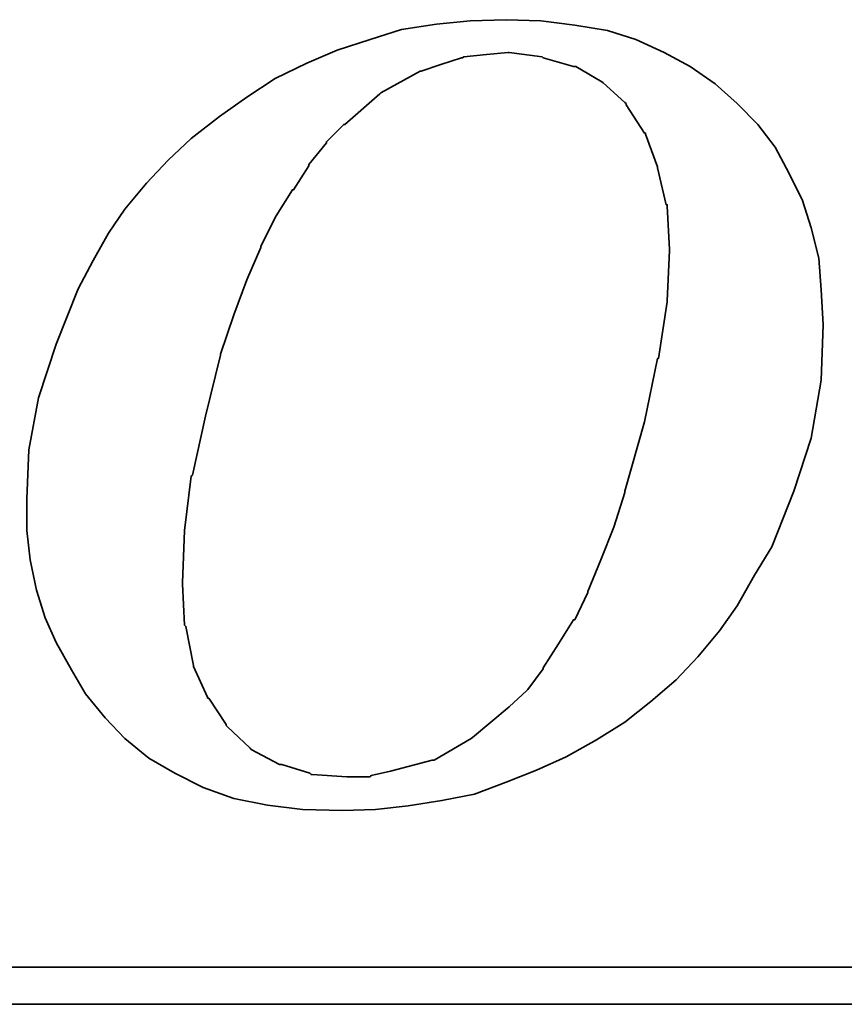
# Model space of a CAD drawing. Header units: millimetres. Extents: x -69 to 194, y -78 to 100.
# Tile 35 of 42: x 127.04 to 128.32, y 1.07 to 2.59. Entities that reach past the tile are written whole.
import ezdxf

# ---------------------------------------------------------------- set-up
doc = ezdxf.new("R2010")
doc.units = ezdxf.units.MM
doc.layers.add('DIM', color=4, linetype='Continuous')
doc.layers.add('layer 1', color=7, linetype='Continuous')

# ---------------------------------------------------------------- blocks, each defined once
blk = doc.blocks.new('TBI MOTION logo(完整正式版)')
at = {"layer": 'layer 1', "color": 22, "lineweight": 35}
for points, knots in [([(35.79625, -6.98375), (35.79625, -6.98375), (36.23125, -7.43875), (36.23125, -7.43875), (36.23125, -7.43875), (36.23125, -7.43875), (36.75625, -7.87125), (36.75625, -7.87125), (36.75625, -7.87125), (36.75625, -7.87125), (37.33125, -8.20375), (37.33125, -8.20375), (37.33125, -8.20375), (37.33125, -8.20375), (37.95625, -8.51875), (37.95625, -8.51875), (37.95625, -8.51875), (37.95625, -8.51875), (38.62625, -8.75875), (38.62625, -8.75875), (38.62625, -8.75875), (38.62625, -8.75875), (39.37125, -8.90375), (39.37125, -8.90375), (39.37125, -8.90375), (39.37125, -8.90375), (40.14125, -8.99875), (40.14125, -8.99875), (40.14125, -8.99875), (40.14125, -8.99875), (41.02625, -9.02375), (41.02625, -9.02375), (41.02625, -9.02375), (41.02625, -9.02375), (41.74625, -8.99875), (41.74625, -8.99875), (41.74625, -8.99875), (41.74625, -8.99875), (42.46625, -8.92375), (42.46625, -8.92375), (42.46625, -8.92375), (42.46625, -8.92375), (43.21125, -8.80625), (43.21125, -8.80625), (43.21125, -8.80625), (43.21125, -8.80625), (43.93125, -8.66375), (43.93125, -8.66375), (43.93125, -8.66375), (43.93125, -8.66375), (44.62625, -8.39875), (44.62625, -8.39875), (44.62625, -8.39875), (44.62625, -8.39875), (45.29625, -8.13375), (45.29625, -8.13375), (45.29625, -8.13375), (45.29625, -8.13375), (45.94625, -7.84375), (45.94625, -7.84375), (45.94625, -7.84375), (45.94625, -7.84375), (46.61625, -7.46375), (46.61625, -7.46375), (46.61625, -7.46375), (46.61625, -7.46375), (47.24125, -7.07875), (47.24125, -7.07875), (47.24125, -7.07875), (47.24125, -7.07875), (47.81625, -6.62375), (47.81625, -6.62375), (47.81625, -6.62375), (47.81625, -6.62375), (48.36875, -6.14375), (48.36875, -6.14375), (48.36875, -6.14375), (48.36875, -6.14375), (48.84625, -5.64125), (48.84625, -5.64125), (48.84625, -5.64125), (48.84625, -5.64125), (49.32625, -5.06375), (49.32625, -5.06375), (49.32625, -5.06375), (49.32625, -5.06375), (49.71125, -4.51374), (49.71125, -4.51374), (49.71125, -4.51374), (49.71125, -4.51374), (50.09625, -3.83874), (50.09625, -3.83874), (50.09625, -3.83874), (50.09625, -3.83874), (50.48125, -3.21374), (50.48125, -3.21374), (50.48125, -3.21374), (50.48125, -3.21374), (50.96125, -1.99125), (50.96125, -1.99125), (50.96125, -1.99125), (50.96125, -1.99125), (51.34375, -0.81875), (51.34375, -0.81875), (51.34375, -0.81875), (51.34375, -0.81875), (51.56125, 0.45624), (51.56125, 0.45624), (51.56125, 0.45624), (51.56125, 0.45624), (51.60625, 1.67624), (51.60625, 1.67624), (51.60625, 1.67624), (51.60625, 1.67624), (51.56125, 2.44625), (51.56125, 2.44625), (51.56125, 2.44625), (51.56125, 2.44625), (51.51125, 3.14125), (51.51125, 3.14125), (51.51125, 3.14125), (51.51125, 3.14125), (51.34375, 3.81125), (51.34375, 3.81125), (51.34375, 3.81125), (51.34375, 3.81125), (51.15125, 4.41125), (51.15125, 4.41125), (51.15125, 4.41125), (51.15125, 4.41125), (50.86125, 5.01125), (50.86125, 5.01125), (50.86125, 5.01125), (50.86125, 5.01125), (50.55125, 5.58875), (50.55125, 5.58875), (50.55125, 5.58875), (50.55125, 5.58875), (50.16625, 6.09125), (50.16625, 6.09125), (50.16625, 6.09125), (50.16625, 6.09125), (49.71125, 6.54875), (49.71125, 6.54875), (49.71125, 6.54875), (49.71125, 6.54875), (49.23125, 6.98125), (49.23125, 6.98125), (49.23125, 6.98125), (49.23125, 6.98125), (48.67875, 7.36625), (48.67875, 7.36625), (48.67875, 7.36625), (48.67875, 7.36625), (48.10375, 7.67625), (48.10375, 7.67625), (48.10375, 7.67625), (48.10375, 7.67625), (47.48125, 7.96375), (47.48125, 7.96375), (47.48125, 7.96375), (47.48125, 7.96375), (46.85625, 8.15625), (46.85625, 8.15625), (46.85625, 8.15625), (46.85625, 8.15625), (46.13625, 8.27624), (46.13625, 8.27624), (46.13625, 8.27624), (46.13625, 8.27624), (45.39125, 8.37125), (45.39125, 8.37125), (45.39125, 8.37125), (45.39125, 8.37125), (44.62625, 8.39624), (44.62625, 8.39624), (44.62625, 8.39624), (44.62625, 8.39624), (43.83625, 8.37125), (43.83625, 8.37125), (43.83625, 8.37125), (43.83625, 8.37125), (43.09125, 8.30125), (43.09125, 8.30125), (43.09125, 8.30125), (43.09125, 8.30125), (42.32125, 8.18125), (42.32125, 8.18125), (42.32125, 8.18125), (42.32125, 8.18125), (41.62875, 7.96375), (41.62875, 7.96375), (41.62875, 7.96375), (41.62875, 7.96375), (40.90625, 7.72625), (40.90625, 7.72625), (40.90625, 7.72625), (40.90625, 7.72625), (40.23624, 7.43625), (40.23624, 7.43625), (40.23624, 7.43625), (40.23624, 7.43625), (39.54124, 7.10125), (39.54124, 7.10125), (39.54124, 7.10125), (39.54124, 7.10125), (38.91625, 6.69125), (38.91625, 6.69125), (38.91625, 6.69125), (38.91625, 6.69125), (38.31625, 6.26125), (38.31625, 6.26125), (38.31625, 6.26125), (38.31625, 6.26125), (37.69125, 5.78125), (37.69125, 5.78125), (37.69125, 5.78125), (37.69125, 5.78125), (37.18625, 5.30125), (37.18625, 5.30125), (37.18625, 5.30125), (37.18625, 5.30125), (36.70625, 4.79624), (36.70625, 4.79624), (36.70625, 4.79624), (36.70625, 4.79624), (36.23125, 4.22125), (36.23125, 4.22125), (36.23125, 4.22125), (36.23125, 4.22125), (35.87124, 3.69375), (35.87124, 3.69375), (35.87124, 3.69375), (35.87124, 3.69375), (35.53125, 3.09125), (35.53125, 3.09125), (35.53125, 3.09125), (35.53125, 3.09125), (35.19875, 2.47125), (35.19875, 2.47125), (35.19875, 2.47125), (35.19875, 2.47125), (34.71625, 1.24625), (34.71625, 1.24625), (34.71625, 1.24625), (34.71625, 1.24625), (34.33125, 0.06874), (34.33125, 0.06874), (34.33125, 0.06874), (34.33125, 0.06874), (34.11625, -1.07875), (34.11625, -1.07875), (34.11625, -1.07875), (34.11625, -1.07875), (34.07125, -2.15875), (34.07125, -2.15875), (34.07125, -2.15875), (34.07125, -2.15875), (34.07125, -2.85375), (34.07125, -2.85375), (34.07125, -2.85375), (34.07125, -2.85375), (34.14125, -3.50375), (34.14125, -3.50375), (34.14125, -3.50375), (34.14125, -3.50375), (34.28625, -4.17375), (34.28625, -4.17375), (34.28625, -4.17375), (34.28625, -4.17375), (34.47625, -4.77624), (34.47625, -4.77624), (34.47625, -4.77624), (34.47625, -4.77624), (34.71625, -5.32625), (34.71625, -5.32625), (34.71625, -5.32625), (34.71625, -5.32625), (35.05375, -5.92875), (35.05375, -5.92875), (35.05375, -5.92875), (35.05375, -5.92875), (35.36375, -6.45375), (35.36375, -6.45375), (35.36375, -6.45375), (35.36375, -6.45375), (35.79625, -6.98375), (35.79625, -6.98375)], [0, 0, 0, 0, 0.01388889, 0.01388889, 0.01388889, 0.01388889, 0.02777778, 0.02777778, 0.02777778, 0.02777778, 0.04166667, 0.04166667, 0.04166667, 0.04166667, 0.05555556, 0.05555556, 0.05555556, 0.05555556, 0.06944444, 0.06944444, 0.06944444, 0.06944444, 0.08333333, 0.08333333, 0.08333333, 0.08333333, 0.09722222, 0.09722222, 0.09722222, 0.09722222, 0.11111111, 0.11111111, 0.11111111, 0.11111111, 0.125, 0.125, 0.125, 0.125, 0.13888889, 0.13888889, 0.13888889, 0.13888889, 0.15277778, 0.15277778, 0.15277778, 0.15277778, 0.16666667, 0.16666667, 0.16666667, 0.16666667, 0.18055556, 0.18055556, 0.18055556, 0.18055556, 0.19444444, 0.19444444, 0.19444444, 0.19444444, 0.20833333, 0.20833333, 0.20833333, 0.20833333, 0.22222222, 0.22222222, 0.22222222, 0.22222222, 0.23611111, 0.23611111, 0.23611111, 0.23611111, 0.25, 0.25, 0.25, 0.25, 0.26388889, 0.26388889, 0.26388889, 0.26388889, 0.27777778, 0.27777778, 0.27777778, 0.27777778, 0.29166667, 0.29166667, 0.29166667, 0.29166667, 0.30555556, 0.30555556, 0.30555556, 0.30555556, 0.31944444, 0.31944444, 0.31944444, 0.31944444, 0.33333333, 0.33333333, 0.33333333, 0.33333333, 0.34722222, 0.34722222, 0.34722222, 0.34722222, 0.36111111, 0.36111111, 0.36111111, 0.36111111, 0.375, 0.375, 0.375, 0.375, 0.38888889, 0.38888889, 0.38888889, 0.38888889, 0.40277778, 0.40277778, 0.40277778, 0.40277778, 0.41666667, 0.41666667, 0.41666667, 0.41666667, 0.43055556, 0.43055556, 0.43055556, 0.43055556, 0.44444444, 0.44444444, 0.44444444, 0.44444444, 0.45833333, 0.45833333, 0.45833333, 0.45833333, 0.47222222, 0.47222222, 0.47222222, 0.47222222, 0.48611111, 0.48611111, 0.48611111, 0.48611111, 0.5, 0.5, 0.5, 0.5, 0.51388889, 0.51388889, 0.51388889, 0.51388889, 0.52777778, 0.52777778, 0.52777778, 0.52777778, 0.54166667, 0.54166667, 0.54166667, 0.54166667, 0.55555556, 0.55555556, 0.55555556, 0.55555556, 0.56944444, 0.56944444, 0.56944444, 0.56944444, 0.58333333, 0.58333333, 0.58333333, 0.58333333, 0.59722222, 0.59722222, 0.59722222, 0.59722222, 0.61111111, 0.61111111, 0.61111111, 0.61111111, 0.625, 0.625, 0.625, 0.625, 0.63888889, 0.63888889, 0.63888889, 0.63888889, 0.65277778, 0.65277778, 0.65277778, 0.65277778, 0.66666667, 0.66666667, 0.66666667, 0.66666667, 0.68055556, 0.68055556, 0.68055556, 0.68055556, 0.69444444, 0.69444444, 0.69444444, 0.69444444, 0.70833333, 0.70833333, 0.70833333, 0.70833333, 0.72222222, 0.72222222, 0.72222222, 0.72222222, 0.73611111, 0.73611111, 0.73611111, 0.73611111, 0.75, 0.75, 0.75, 0.75, 0.76388889, 0.76388889, 0.76388889, 0.76388889, 0.77777778, 0.77777778, 0.77777778, 0.77777778, 0.79166667, 0.79166667, 0.79166667, 0.79166667, 0.80555556, 0.80555556, 0.80555556, 0.80555556, 0.81944444, 0.81944444, 0.81944444, 0.81944444, 0.83333333, 0.83333333, 0.83333333, 0.83333333, 0.84722222, 0.84722222, 0.84722222, 0.84722222, 0.86111111, 0.86111111, 0.86111111, 0.86111111, 0.875, 0.875, 0.875, 0.875, 0.88888889, 0.88888889, 0.88888889, 0.88888889, 0.90277778, 0.90277778, 0.90277778, 0.90277778, 0.91666667, 0.91666667, 0.91666667, 0.91666667, 0.93055556, 0.93055556, 0.93055556, 0.93055556, 0.94444444, 0.94444444, 0.94444444, 0.94444444, 0.95833333, 0.95833333, 0.95833333, 0.95833333, 0.97222222, 0.97222222, 0.97222222, 0.97222222, 0.98611111, 0.98611111, 0.98611111, 0.98611111, 1, 1, 1, 1]), ([(38.33875, 1.03124), (38.33875, 1.03124), (38.62625, 1.89625), (38.62625, 1.89625), (38.62625, 1.89625), (38.62625, 1.89625), (38.91625, 2.66375), (38.91625, 2.66375), (38.91625, 2.66375), (38.91625, 2.66375), (39.22625, 3.38125), (39.22625, 3.38125), (39.22625, 3.38125), (39.22625, 3.38125), (39.22625, 3.40624), (39.22625, 3.40624), (39.22625, 3.40624), (39.22625, 3.40624), (39.56124, 4.07624), (39.56124, 4.07624), (39.56124, 4.07624), (39.56124, 4.07624), (39.92125, 4.65125), (39.92125, 4.65125), (39.92125, 4.65125), (39.92125, 4.65125), (39.94625, 4.65125), (39.94625, 4.65125), (39.94625, 4.65125), (39.94625, 4.65125), (40.28125, 5.17875), (40.28125, 5.17875), (40.28125, 5.17875), (40.28125, 5.17875), (40.28125, 5.20375), (40.28125, 5.20375), (40.28125, 5.20375), (40.28125, 5.20375), (40.66875, 5.68625), (40.66875, 5.68625), (40.66875, 5.68625), (40.66875, 5.68625), (40.66875, 5.70625), (40.66875, 5.70625), (40.66875, 5.70625), (40.66875, 5.70625), (41.05124, 6.09125), (41.05124, 6.09125), (41.05124, 6.09125), (41.05124, 6.09125), (41.07625, 6.09125), (41.07625, 6.09125), (41.07625, 6.09125), (41.07625, 6.09125), (41.84125, 6.76625), (41.84125, 6.76625), (41.84125, 6.76625), (41.84125, 6.76625), (41.86625, 6.78625), (41.86625, 6.78625), (41.86625, 6.78625), (41.86625, 6.78625), (42.73125, 7.26624), (42.73125, 7.26624), (42.73125, 7.26624), (42.73125, 7.26624), (42.75625, 7.26624), (42.75625, 7.26624), (42.75625, 7.26624), (42.75625, 7.26624), (43.18625, 7.41125), (43.18625, 7.41125), (43.18625, 7.41125), (43.18625, 7.41125), (43.64125, 7.55625), (43.64125, 7.55625), (43.64125, 7.55625), (43.64125, 7.55625), (43.66625, 7.55625), (43.66625, 7.55625), (43.66625, 7.55625), (43.66625, 7.55625), (43.69125, 7.58124), (43.69125, 7.58124), (43.69125, 7.58124), (43.69125, 7.58124), (44.19125, 7.62625), (44.19125, 7.62625), (44.19125, 7.62625), (44.19125, 7.62625), (44.67125, 7.67625), (44.67125, 7.67625), (44.67125, 7.67625), (44.67125, 7.67625), (44.69625, 7.67625), (44.69625, 7.67625), (44.69625, 7.67625), (44.69625, 7.67625), (45.41875, 7.58124), (45.41875, 7.58124), (45.41875, 7.58124), (45.41875, 7.58124), (45.44125, 7.55625), (45.44125, 7.55625), (45.44125, 7.55625), (45.44125, 7.55625), (46.11125, 7.36625), (46.11125, 7.36625), (46.11125, 7.36625), (46.11125, 7.36625), (46.13625, 7.36625), (46.13625, 7.36625), (46.13625, 7.36625), (46.13625, 7.36625), (46.15875, 7.36625), (46.15875, 7.36625), (46.15875, 7.36625), (46.15875, 7.36625), (46.73625, 7.02624), (46.73625, 7.02624), (46.73625, 7.02624), (46.73625, 7.02624), (46.76125, 7.00624), (46.76125, 7.00624), (46.76125, 7.00624), (46.76125, 7.00624), (47.24125, 6.57124), (47.24125, 6.57124), (47.24125, 6.57124), (47.24125, 6.57124), (47.26625, 6.54875), (47.26625, 6.54875), (47.26625, 6.54875), (47.26625, 6.54875), (47.26625, 6.52375), (47.26625, 6.52375), (47.26625, 6.52375), (47.26625, 6.52375), (47.67375, 5.89875), (47.67375, 5.89875), (47.67375, 5.89875), (47.67375, 5.89875), (47.69625, 5.89875), (47.69625, 5.89875), (47.69625, 5.89875), (47.69625, 5.89875), (47.69625, 5.87625), (47.69625, 5.87625), (47.69625, 5.87625), (47.69625, 5.87625), (47.96125, 5.15625), (47.96125, 5.15625), (47.96125, 5.15625), (47.96125, 5.15625), (47.96125, 5.13125), (47.96125, 5.13125), (47.96125, 5.13125), (47.96125, 5.13125), (48.15125, 4.31875), (48.15125, 4.31875), (48.15125, 4.31875), (48.15125, 4.31875), (48.17625, 4.31875), (48.17625, 4.31875), (48.17625, 4.31875), (48.17625, 4.31875), (48.17625, 4.29125), (48.17625, 4.29125), (48.17625, 4.29125), (48.17625, 4.29125), (48.22625, 3.33125), (48.22625, 3.33125), (48.22625, 3.33125), (48.22625, 3.33125), (48.22625, 3.30875), (48.22625, 3.30875), (48.22625, 3.30875), (48.22625, 3.30875), (48.17625, 2.20624), (48.17625, 2.20624), (48.17625, 2.20624), (48.17625, 2.20624), (48.17625, 2.18124), (48.17625, 2.18124), (48.17625, 2.18124), (48.17625, 2.18124), (47.98375, 0.93624), (47.98375, 0.93624), (47.98375, 0.93624), (47.98375, 0.93624), (47.96125, 0.93624), (47.96125, 0.93624), (47.96125, 0.93624), (47.96125, 0.93624), (47.67375, -0.45874), (47.67375, -0.45874), (47.67375, -0.45874), (47.67375, -0.45874), (47.24125, -1.99125), (47.24125, -1.99125), (47.24125, -1.99125), (47.24125, -1.99125), (47.24125, -2.01874), (47.24125, -2.01874), (47.24125, -2.01874), (47.24125, -2.01874), (47.00125, -2.78375), (47.00125, -2.78375), (47.00125, -2.78375), (47.00125, -2.78375), (46.71125, -3.50375), (46.71125, -3.50375), (46.71125, -3.50375), (46.71125, -3.50375), (46.42625, -4.19875), (46.42625, -4.19875), (46.42625, -4.19875), (46.42625, -4.19875), (46.42625, -4.22375), (46.42625, -4.22375), (46.42625, -4.22375), (46.42625, -4.22375), (46.13625, -4.82374), (46.13625, -4.82374), (46.13625, -4.82374), (46.13625, -4.82374), (46.11125, -4.82374), (46.11125, -4.82374), (46.11125, -4.82374), (46.11125, -4.82374), (45.77625, -5.35125), (45.77625, -5.35125), (45.77625, -5.35125), (45.77625, -5.35125), (45.44125, -5.87875), (45.44125, -5.87875), (45.44125, -5.87875), (45.44125, -5.87875), (45.44125, -5.90375), (45.44125, -5.90375), (45.44125, -5.90375), (45.44125, -5.90375), (45.10625, -6.35875), (45.10625, -6.35875), (45.10625, -6.35875), (45.10625, -6.35875), (45.08125, -6.38375), (45.08125, -6.38375), (45.08125, -6.38375), (45.08125, -6.38375), (44.69625, -6.74375), (44.69625, -6.74375), (44.69625, -6.74375), (44.69625, -6.74375), (43.88375, -7.41625), (43.88375, -7.41625), (43.88375, -7.41625), (43.88375, -7.41625), (43.85625, -7.43875), (43.85625, -7.43875), (43.85625, -7.43875), (43.85625, -7.43875), (43.04125, -7.91875), (43.04125, -7.91875), (43.04125, -7.91875), (43.04125, -7.91875), (43.01625, -7.91875), (43.01625, -7.91875), (43.01625, -7.91875), (43.01625, -7.91875), (42.99625, -7.91875), (42.99625, -7.91875), (42.99625, -7.91875), (42.99625, -7.91875), (42.08125, -8.15875), (42.08125, -8.15875), (42.08125, -8.15875), (42.08125, -8.15875), (41.65125, -8.25625), (41.65125, -8.25625), (41.65125, -8.25625), (41.65125, -8.25625), (41.62875, -8.27875), (41.62875, -8.27875), (41.62875, -8.27875), (41.62875, -8.27875), (41.60125, -8.27875), (41.60125, -8.27875), (41.60125, -8.27875), (41.60125, -8.27875), (41.12125, -8.27875), (41.12125, -8.27875), (41.12125, -8.27875), (41.12125, -8.27875), (40.35624, -8.23125), (40.35624, -8.23125), (40.35624, -8.23125), (40.35624, -8.23125), (40.33125, -8.23125), (40.33125, -8.23125), (40.33125, -8.23125), (40.33125, -8.23125), (40.30625, -8.20375), (40.30625, -8.20375), (40.30625, -8.20375), (40.30625, -8.20375), (39.68375, -8.01375), (39.68375, -8.01375), (39.68375, -8.01375), (39.68375, -8.01375), (39.66124, -8.01375), (39.66124, -8.01375), (39.66124, -8.01375), (39.66124, -8.01375), (39.63625, -8.01375), (39.63625, -8.01375), (39.63625, -8.01375), (39.63625, -8.01375), (39.01125, -7.67875), (39.01125, -7.67875), (39.01125, -7.67875), (39.01125, -7.67875), (38.98875, -7.65375), (38.98875, -7.65375), (38.98875, -7.65375), (38.98875, -7.65375), (38.48625, -7.17375), (38.48625, -7.17375), (38.48625, -7.17375), (38.48625, -7.17375), (38.45875, -7.14875), (38.45875, -7.14875), (38.45875, -7.14875), (38.45875, -7.14875), (38.45875, -7.12875), (38.45875, -7.12875), (38.45875, -7.12875), (38.45875, -7.12875), (38.07625, -6.54875), (38.07625, -6.54875), (38.07625, -6.54875), (38.07625, -6.54875), (38.05125, -6.54875), (38.05125, -6.54875), (38.05125, -6.54875), (38.05125, -6.54875), (38.05125, -6.52875), (38.05125, -6.52875), (38.05125, -6.52875), (38.05125, -6.52875), (37.74125, -5.85375), (37.74125, -5.85375), (37.74125, -5.85375), (37.74125, -5.85375), (37.74125, -5.82875), (37.74125, -5.82875), (37.74125, -5.82875), (37.74125, -5.82875), (37.57375, -4.96875), (37.57375, -4.96875), (37.57375, -4.96875), (37.57375, -4.96875), (37.54625, -4.94375), (37.54625, -4.94375), (37.54625, -4.94375), (37.54625, -4.94375), (37.50125, -4.03375), (37.50125, -4.03375), (37.50125, -4.03375), (37.50125, -4.03375), (37.50125, -4.00875), (37.50125, -4.00875), (37.50125, -4.00875), (37.50125, -4.00875), (37.54625, -2.85375), (37.54625, -2.85375), (37.54625, -2.85375), (37.54625, -2.85375), (37.69125, -1.65875), (37.69125, -1.65875), (37.69125, -1.65875), (37.69125, -1.65875), (37.71624, -1.63375), (37.71624, -1.63375), (37.71624, -1.63375), (37.71624, -1.63375), (38.00375, -0.33875), (38.00375, -0.33875), (38.00375, -0.33875), (38.00375, -0.33875), (38.33875, 1.00624), (38.33875, 1.00624), (38.33875, 1.00624), (38.33875, 1.00624), (38.33875, 1.03124), (38.33875, 1.03124)], [0, 0, 0, 0, 0.01010101, 0.01010101, 0.01010101, 0.01010101, 0.02020202, 0.02020202, 0.02020202, 0.02020202, 0.03030303, 0.03030303, 0.03030303, 0.03030303, 0.04040404, 0.04040404, 0.04040404, 0.04040404, 0.05050505, 0.05050505, 0.05050505, 0.05050505, 0.06060606, 0.06060606, 0.06060606, 0.06060606, 0.07070707, 0.07070707, 0.07070707, 0.07070707, 0.08080808, 0.08080808, 0.08080808, 0.08080808, 0.09090909, 0.09090909, 0.09090909, 0.09090909, 0.1010101, 0.1010101, 0.1010101, 0.1010101, 0.11111111, 0.11111111, 0.11111111, 0.11111111, 0.12121212, 0.12121212, 0.12121212, 0.12121212, 0.13131313, 0.13131313, 0.13131313, 0.13131313, 0.14141414, 0.14141414, 0.14141414, 0.14141414, 0.15151515, 0.15151515, 0.15151515, 0.15151515, 0.16161616, 0.16161616, 0.16161616, 0.16161616, 0.17171717, 0.17171717, 0.17171717, 0.17171717, 0.18181818, 0.18181818, 0.18181818, 0.18181818, 0.19191919, 0.19191919, 0.19191919, 0.19191919, 0.2020202, 0.2020202, 0.2020202, 0.2020202, 0.21212121, 0.21212121, 0.21212121, 0.21212121, 0.22222222, 0.22222222, 0.22222222, 0.22222222, 0.23232323, 0.23232323, 0.23232323, 0.23232323, 0.24242424, 0.24242424, 0.24242424, 0.24242424, 0.25252525, 0.25252525, 0.25252525, 0.25252525, 0.26262626, 0.26262626, 0.26262626, 0.26262626, 0.27272727, 0.27272727, 0.27272727, 0.27272727, 0.28282828, 0.28282828, 0.28282828, 0.28282828, 0.29292929, 0.29292929, 0.29292929, 0.29292929, 0.3030303, 0.3030303, 0.3030303, 0.3030303, 0.31313131, 0.31313131, 0.31313131, 0.31313131, 0.32323232, 0.32323232, 0.32323232, 0.32323232, 0.33333333, 0.33333333, 0.33333333, 0.33333333, 0.34343434, 0.34343434, 0.34343434, 0.34343434, 0.35353535, 0.35353535, 0.35353535, 0.35353535, 0.36363636, 0.36363636, 0.36363636, 0.36363636, 0.37373737, 0.37373737, 0.37373737, 0.37373737, 0.38383838, 0.38383838, 0.38383838, 0.38383838, 0.39393939, 0.39393939, 0.39393939, 0.39393939, 0.4040404, 0.4040404, 0.4040404, 0.4040404, 0.41414141, 0.41414141, 0.41414141, 0.41414141, 0.42424242, 0.42424242, 0.42424242, 0.42424242, 0.43434343, 0.43434343, 0.43434343, 0.43434343, 0.44444444, 0.44444444, 0.44444444, 0.44444444, 0.45454545, 0.45454545, 0.45454545, 0.45454545, 0.46464646, 0.46464646, 0.46464646, 0.46464646, 0.47474747, 0.47474747, 0.47474747, 0.47474747, 0.48484848, 0.48484848, 0.48484848, 0.48484848, 0.49494949, 0.49494949, 0.49494949, 0.49494949, 0.50505051, 0.50505051, 0.50505051, 0.50505051, 0.51515152, 0.51515152, 0.51515152, 0.51515152, 0.52525253, 0.52525253, 0.52525253, 0.52525253, 0.53535354, 0.53535354, 0.53535354, 0.53535354, 0.54545455, 0.54545455, 0.54545455, 0.54545455, 0.55555556, 0.55555556, 0.55555556, 0.55555556, 0.56565657, 0.56565657, 0.56565657, 0.56565657, 0.57575758, 0.57575758, 0.57575758, 0.57575758, 0.58585859, 0.58585859, 0.58585859, 0.58585859, 0.5959596, 0.5959596, 0.5959596, 0.5959596, 0.60606061, 0.60606061, 0.60606061, 0.60606061, 0.61616162, 0.61616162, 0.61616162, 0.61616162, 0.62626263, 0.62626263, 0.62626263, 0.62626263, 0.63636364, 0.63636364, 0.63636364, 0.63636364, 0.64646465, 0.64646465, 0.64646465, 0.64646465, 0.65656566, 0.65656566, 0.65656566, 0.65656566, 0.66666667, 0.66666667, 0.66666667, 0.66666667, 0.67676768, 0.67676768, 0.67676768, 0.67676768, 0.68686869, 0.68686869, 0.68686869, 0.68686869, 0.6969697, 0.6969697, 0.6969697, 0.6969697, 0.70707071, 0.70707071, 0.70707071, 0.70707071, 0.71717172, 0.71717172, 0.71717172, 0.71717172, 0.72727273, 0.72727273, 0.72727273, 0.72727273, 0.73737374, 0.73737374, 0.73737374, 0.73737374, 0.74747475, 0.74747475, 0.74747475, 0.74747475, 0.75757576, 0.75757576, 0.75757576, 0.75757576, 0.76767677, 0.76767677, 0.76767677, 0.76767677, 0.77777778, 0.77777778, 0.77777778, 0.77777778, 0.78787879, 0.78787879, 0.78787879, 0.78787879, 0.7979798, 0.7979798, 0.7979798, 0.7979798, 0.80808081, 0.80808081, 0.80808081, 0.80808081, 0.81818182, 0.81818182, 0.81818182, 0.81818182, 0.82828283, 0.82828283, 0.82828283, 0.82828283, 0.83838384, 0.83838384, 0.83838384, 0.83838384, 0.84848485, 0.84848485, 0.84848485, 0.84848485, 0.85858586, 0.85858586, 0.85858586, 0.85858586, 0.86868687, 0.86868687, 0.86868687, 0.86868687, 0.87878788, 0.87878788, 0.87878788, 0.87878788, 0.88888889, 0.88888889, 0.88888889, 0.88888889, 0.8989899, 0.8989899, 0.8989899, 0.8989899, 0.90909091, 0.90909091, 0.90909091, 0.90909091, 0.91919192, 0.91919192, 0.91919192, 0.91919192, 0.92929293, 0.92929293, 0.92929293, 0.92929293, 0.93939394, 0.93939394, 0.93939394, 0.93939394, 0.94949495, 0.94949495, 0.94949495, 0.94949495, 0.95959596, 0.95959596, 0.95959596, 0.95959596, 0.96969697, 0.96969697, 0.96969697, 0.96969697, 0.97979798, 0.97979798, 0.97979798, 0.97979798, 0.98989899, 0.98989899, 0.98989899, 0.98989899, 1, 1, 1, 1]), ([(75.90875, -9.47875), (75.90875, -9.47875), (75.90875, -12.28625), (75.90875, -12.28625), (75.90875, -12.28625), (75.90875, -12.28625), (75.90875, -12.47875), (75.90875, -12.47875), (75.90875, -12.47875), (75.90875, -12.47875), (75.71625, -12.47875), (75.71625, -12.47875), (75.71625, -12.47875), (75.71625, -12.47875), (-88.32875, -12.47875), (-88.32875, -12.47875), (-88.32875, -12.47875), (-88.32875, -12.47875), (-88.32875, -13.29375), (-88.32875, -13.29375), (-88.32875, -13.29375), (-88.32875, -13.29375), (82.89125, -13.29375), (82.89125, -13.29375), (82.89125, -13.29375), (82.89125, -13.29375), (75.90875, -9.47875), (75.90875, -9.47875)], [0, 0, 0, 0, 0.14285714, 0.14285714, 0.14285714, 0.14285714, 0.28571429, 0.28571429, 0.28571429, 0.28571429, 0.42857143, 0.42857143, 0.42857143, 0.42857143, 0.57142857, 0.57142857, 0.57142857, 0.57142857, 0.71428571, 0.71428571, 0.71428571, 0.71428571, 0.85714286, 0.85714286, 0.85714286, 0.85714286, 1, 1, 1, 1])]:
    blk.add_open_spline(points, degree=3, knots=knots, dxfattribs=at)

msp = doc.modelspace()

# ---------------------------------------------------------------- block references
at = {"layer": 'DIM', "color": 7, "xscale": 0.0699650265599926, "yscale": 0.0699650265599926, "zscale": 0.0699650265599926}
msp.add_blockref('TBI MOTION logo(完整正式版)', (124.672, 1.9996), dxfattribs=at)

doc.saveas('drawing.dxf')
